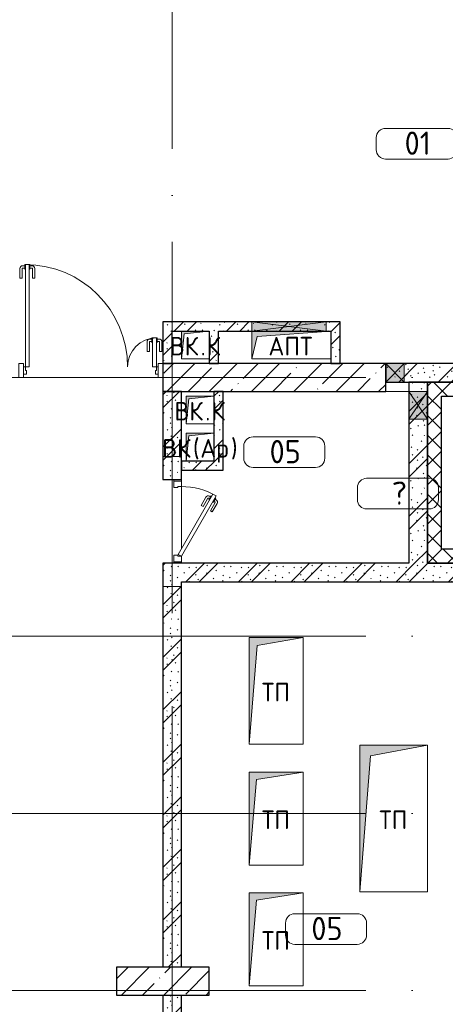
# Model space of a CAD drawing. Header units: millimetres. Extents: x -30540 to 173936, y -11730 to 122288.
# Tile 77 of 116: x 98013 to 102597, y 23200 to 33803. Entities that reach past the tile are written whole.
import ezdxf

# ---------------------------------------------------------------- set-up
doc = ezdxf.new("R2010")
doc.units = ezdxf.units.MM
doc.linetypes.add('3_ Штрих_ 1 х 1 мм', pattern=[400, 200, -200])
doc.linetypes.add('ADSK_Линия сетки', pattern=[5000, 4000, -500, 0, -500])
for name, color, linetype, lineweight in [('A-____-NOTE-TEXT', 7, 'Continuous', 18), ('A-AREA-____-IDEN', 7, 'Continuous', 9), ('A-DOOR-____-MCUT', 7, 'Continuous', 9), ('A-DOOR-____-OTLN', 7, 'Continuous', 18), ('A-DOOR-FRAM-MCUT', 7, 'Continuous', 9), ('A-FLOR-____-OTLN', 7, 'Continuous', 18), ('A-GLAZ-____-MCUT', 7, 'Continuous', 9), ('A-GLAZ-____-OTLN', 7, 'Continuous', 18), ('A-GLAZ-CWMG-MCUT', 7, 'Continuous', 9), ('A-GLAZ-CWMG-OTLN', 7, 'Continuous', 18), ('A-WALL-____-MCUT', 7, 'Continuous', 40), ('A-WALL-____-PATT', 7, 'Continuous', 40), ('I-WALL-____-MCUT', 7, 'Continuous', 40), ('M-EQPM-____-OTLN', 7, 'Continuous', 18), ('S-BEAM-____-OTLN', 7, 'Continuous', 18), ('S-COLS-____-MCUT', 7, 'Continuous', 40), ('S-COLS-____-OTLN', 7, 'Continuous', 18), ('S-GRID-____-OTLN', 7, 'Continuous', 9)]:
    doc.layers.add(name, color=color, linetype=linetype, lineweight=lineweight)
doc.styles.add('GOST Common', font='GOST_Common.ttf', dxfattribs={"height": 200})
doc.styles.add('GOST Common_4', font='GOST_Common.ttf', dxfattribs={"height": 250})
pattern_1 = [(135, (300.56, 377.28), (-565.6854, 6e-14), [10, -790]), (135, (349.8, 474.73), (-565.6854, 6e-14), [10, -790]), (135, (423.93, 473.06), (-565.6854, 6e-14), [10, -790]), (135, (229.92, 447.9), (-565.6854, 6e-14), [10, -790]), (135, (155.08, 447.9), (-565.6854, 6e-14), [10, -790]), (135, (114.9, 369.03), (-565.6854, 6e-14), [10, -790]), (135, (132.43, 285.8), (-565.6854, 6e-14), [10, -790]), (135, (214.66, 322), (-565.6854, 6e-14), [10, -790]), (135, (198.16, 261.88), (-565.6854, 6e-14), [10, -790]), (135, (45.2, 272.9), (-565.6854, 6e-14), [10, -790]), (135, (42.32, 336.16), (-565.6854, 6e-14), [10, -790]), (135, (92.26, 192.24), (-565.6854, 6e-14), [10, -790]), (135, (7.07, 149.2), (-565.6854, 6e-14), [10, -790]), (135, (80.6, 95.1), (-565.6854, 6e-14), [10, -790]), (135, (79.53, 36.94), (-565.6854, 6e-14), [10, -790]), (135, (153.87, 74.56), (-565.6854, 6e-14), [10, -790]), (135, (228.35, 124.8), (-565.6854, 6e-14), [10, -790]), (135, (279.75, 180.4), (-565.6854, 6e-14), [10, -790]), (135, (282.9, 31.63), (-565.6854, 6e-14), [10, -790]), (135, (377.38, 53.45), (-565.6854, 6e-14), [10, -790]), (135, (352.28, 102.7), (-565.6854, 6e-14), [10, -790]), (135, (354.05, 0), (-565.6854, 6e-14), [10, -790]), (135, (553.23, 16.45), (-565.6854, 6e-14), [10, -790]), (135, (542.38, 63.45), (-565.6854, 6e-14), [10, -790]), (135, (536.58, 239.3), (-565.6854, 6e-14), [10, -790]), (135, (475.85, 203.9), (-565.6854, 6e-14), [10, -790]), (135, (475.85, 316.54), (-565.6854, 6e-14), [10, -790]), (135, (520.8, 408.7), (-565.6854, 6e-14), [10, -790]), (135, (551.1, 470.8), (-565.6854, 6e-14), [10, -790]), (135, (235.25, 537.93), (-565.6854, 6e-14), [10, -790]), (135, (407.25, 547.65), (-565.6854, 6e-14), [10, -790]), (135, (94.5, 558.6), (-565.6854, 6e-14), [10, -790]), (135, (46.4, 532.3), (-565.6854, 6e-14), [10, -790]), (135, (85.56, 465.04), (-565.6854, 6e-14), [10, -790]), (135, (355.53, 181.14), (-565.6854, 6e-14), [10, -790]), (135, (362.23, 243.6), (-565.6854, 6e-14), [10, -790]), (135, (413.45, 344.1), (-565.6854, 6e-14), [10, -790]), (135, (286.3, 273.25), (-565.6854, 6e-14), [10, -790]), (135, (423.02, 263.72), (-565.6854, 6e-14), [10, -790]), (135, (162.94, 190.2), (-565.6854, 6e-14), [10, -790]), (135, (470.25, 120.93), (-565.6854, 6e-14), [10, -790]), (135, (484.48, 9.78), (-565.6854, 6e-14), [10, -790]), (45, (0, 212.13), (-565.6854, 0), []), (45, (212.13, 0), (-565.6854, 0), []), (45, (353.55, 0), (-565.6854, 0), []), (45, (0, 353.55), (-565.6854, 0), [])]
pattern_2 = [(45, (0, 0), (-106.06602, 106.06602), []), (135, (0, 0), (-106.06602, -106.06602), [])]

# ---------------------------------------------------------------- blocks, each defined once
blk = doc.blocks.new('КР_Колонна_ЖБ_Прямоугольная - 300x1000h_B40-2134363-01 ЭМ')
at = {"layer": 'S-COLS-____-OTLN', "lineweight": 5, "true_color": 0xcccccc}
h = blk.add_hatch(dxfattribs=at)
h.set_pattern_fill('FP_103', color=254, style=0, pattern_type=2)
h.set_pattern_definition([(315, (-23450, 99555.3), (228.0985, 228.0985), []), (315, (-23450, 99327.2), (228.0985, 228.0985), [403.225, -80.645, 6.706, -73.939])])
h.paths.add_polyline_path([(-150, -500), (150, -500), (150, 500), (-150, 500)])
at = {"layer": 'S-COLS-____-MCUT', "color": 254, "lineweight": 30, "true_color": 0xcccccc}
for p, q in [((150, 500), (-150, 500)), ((-150, 500), (-150, -500)), ((150, -500), (150, 500)), ((-150, -500), (150, -500))]:
    blk.add_line(p, q, dxfattribs=at)
blk = doc.blocks.new('АР_Дверь однопольная - 900х2100h_900__Глухая_1 эт_Су-4128795-01 ЭМ')
at = {"layer": 'A-DOOR-____-MCUT', "color": 254, "lineweight": 15, "true_color": 0xcccccc}
for p, q in [((-275, 475), (-295, 440)), ((-295, 440), (355, 65)), ((375, 100), (-275, 475)), ((355, 65), (375, 100))]:
    blk.add_line(p, q, dxfattribs=at)
at = {"layer": 'A-DOOR-____-OTLN', "color": 254, "lineweight": 5, "true_color": 0xcccccc}
for p, q in [((-273, 428), (-277, 421)), ((-253, 463), (-249, 469)), ((-249, 469), (-206, 444)), ((-238, 463), (-232, 474)), ((-216, 451), (-210, 461)), ((-206, 444), (-210, 438)), ((-115, 412), (-204, 463)), ((-102, 433), (-191, 485)), ((-115, 412), (-102, 433)), ((-277, 421), (-234, 396)), ((-266, 415), (-272, 404)), ((-172, 312), (-261, 363)), ((-244, 402), (-250, 392)), ((-160, 334), (-249, 385)), ((-234, 396), (-230, 403)), ((-160, 334), (-172, 312))]:
    blk.add_line(p, q, dxfattribs=at)
at = {"layer": 'A-DOOR-____-OTLN', "color": 254, "lineweight": 13, "true_color": 0xcccccc}
blk.add_arc((375, 100), 750, 150, 180, dxfattribs=at)
at = {"layer": 'A-DOOR-____-OTLN', "color": 254, "lineweight": 5, "true_color": 0xcccccc}
for centre, radius, start, end in [((-206, 459), 30, 60, 150), ((-206, 459), 4.99, 60, 150), ((-246, 389), 30, 150, 240), ((-246, 389), 4.99, 150, 240)]:
    blk.add_arc(centre, radius, start, end, dxfattribs=at)
at = {"layer": 'A-DOOR-FRAM-MCUT', "color": 254, "lineweight": 15, "true_color": 0xcccccc}
for p, q in [((-435, 100), (-450, 100)), ((-435, 20), (-450, 20)), ((-375, 100), (-435, 100)), ((-435, 100), (-435, 20)), ((-435, 20), (-365, 20)), ((-375, 60), (-375, 100)), ((-365, 60), (-375, 60)), ((-365, 20), (-365, 60)), ((375, 60), (365, 60)), ((365, 60), (365, 20)), ((365, 20), (435, 20)), ((435, 100), (375, 100)), ((375, 100), (375, 60)), ((435, 20), (435, 100)), ((435, 100), (450, 100)), ((435, 20), (450, 20))]:
    blk.add_line(p, q, dxfattribs=at)
blk = doc.blocks.new('АР_Отверстие прямоугольное - ОВВ-4138124-01 ЭМ')
at = {"layer": 'A-GLAZ-____-OTLN', "lineweight": 13, "true_color": 0xf9f9f9}
blk.add_hatch(color=7, dxfattribs=at).paths.add_polyline_path([(275, -100), (275, 100), (-25, 100), (-25, -100)])
at = {"layer": 'A-GLAZ-____-MCUT', "color": 254, "lineweight": 15, "true_color": 0xcccccc}
for p, q in [((-25, 100), (-25, -100)), ((275, 100), (275, -100))]:
    blk.add_line(p, q, dxfattribs=at)
at = {"layer": 'A-GLAZ-____-OTLN', "color": 254, "lineweight": 5, "true_color": 0xcccccc}
for p, q in [((275, 100), (-25, -100)), ((-25, 100), (275, -100))]:
    blk.add_line(p, q, dxfattribs=at)
at = {"layer": 'A-GLAZ-____-OTLN', "color": 254, "lineweight": 13, "true_color": 0xcccccc}
for p, q in [((275, 100), (-25, 100)), ((-25, 100), (-25, -100)), ((275, -100), (275, 100)), ((-25, -100), (275, -100))]:
    blk.add_line(p, q, dxfattribs=at)
blk = doc.blocks.new('АР_Отверстие прямоугольное - ОВВ-3151447-01 ЭМ')
at = {"layer": 'A-GLAZ-____-OTLN', "lineweight": 13, "true_color": 0xf9f9f9}
blk.add_hatch(color=7, dxfattribs=at).paths.add_polyline_path([(107, 100), (25, 100), (25, -100), (225, -100), (225, 100)])
at = {"layer": 'A-GLAZ-____-MCUT', "color": 254, "lineweight": 15, "true_color": 0xcccccc}
for p, q in [((25, 100), (25, -100)), ((225, 100), (225, -100))]:
    blk.add_line(p, q, dxfattribs=at)
at = {"layer": 'A-GLAZ-____-OTLN', "color": 254, "lineweight": 5, "true_color": 0xcccccc}
for p, q in [((225, 100), (25, -100)), ((25, 100), (225, -100))]:
    blk.add_line(p, q, dxfattribs=at)
at = {"layer": 'A-GLAZ-____-OTLN', "color": 254, "lineweight": 13, "true_color": 0xcccccc}
for p, q in [((225, 100), (25, 100)), ((25, 100), (25, -100)), ((225, -100), (225, 100)), ((25, -100), (225, -100))]:
    blk.add_line(p, q, dxfattribs=at)
blk = doc.blocks.new('АР_Отверстие прямоугольное - АПТ-4140638-01 ЭМ')
at = {"layer": 'A-GLAZ-____-OTLN', "lineweight": 13, "true_color": 0xf9f9f9}
blk.add_hatch(color=7, dxfattribs=at).paths.add_polyline_path([(-217.5, -50), (525, -50), (525, 50), (-275, 50), (-275, -50)])
at = {"layer": 'A-GLAZ-____-MCUT', "color": 254, "lineweight": 15, "true_color": 0xcccccc}
for p, q in [((-275, 50), (-275, -50)), ((525, 50), (525, -50))]:
    blk.add_line(p, q, dxfattribs=at)
at = {"layer": 'A-GLAZ-____-OTLN', "color": 254, "lineweight": 5, "true_color": 0xcccccc}
for p, q in [((525, 50), (-275, -50)), ((-275, 50), (525, -50))]:
    blk.add_line(p, q, dxfattribs=at)
at = {"layer": 'A-GLAZ-____-OTLN', "color": 254, "lineweight": 13, "true_color": 0xcccccc}
for p, q in [((525, 50), (-275, 50)), ((-275, 50), (-275, -50)), ((525, -50), (525, 50)), ((-275, -50), (525, -50))]:
    blk.add_line(p, q, dxfattribs=at)
blk = doc.blocks.new('АР_Перемычка - 200_Уx2_50x5__250-250-4320550-01 ЭМ')
at = {"layer": 'S-BEAM-____-OTLN', "color": 254, "linetype": '3_ Штрих_ 1 х 1 мм', "lineweight": 15, "true_color": 0xdcdcdc}
for p, q in [((-700, 100), (-700, -100)), ((700, 100), (700, -100)), ((-700, 0), (700, 0))]:
    blk.add_line(p, q, dxfattribs=at)
blk = doc.blocks.new('АР_Дверь_Панель двупольная - АР_Дверь_Панель двупольная_Остекленная 1100_350-4220649-01 ЭМ')
at = {"layer": 'A-DOOR-____-MCUT', "color": 254, "lineweight": 15, "true_color": 0xcccccc}
for p, q in [((-705, 40), (-705, 1140)), ((-705, 1140), (-665, 1140)), ((-665, 1140), (-665, 40)), ((705, 350), (665, 350)), ((665, 350), (665, 40)), ((705, 40), (705, 350)), ((-665, 40), (-705, 40)), ((665, 40), (705, 40))]:
    blk.add_line(p, q, dxfattribs=at)
at = {"layer": 'A-DOOR-____-OTLN', "color": 254, "lineweight": 5, "true_color": 0xcccccc}
for p, q in [((-765, 995), (-765, 1098)), ((-740, 995), (-740, 1098)), ((-713, 1127), (-735, 1127)), ((-713, 1102), (-735, 1102)), ((-713, 1140), (-713, 1090)), ((-705, 1140), (-713, 1140)), ((-713, 1090), (-705, 1090)), ((-665, 1140), (-657, 1140)), ((-657, 1090), (-665, 1090)), ((-657, 1140), (-657, 1090)), ((-657, 1127), (-635, 1127)), ((-657, 1102), (-635, 1102)), ((-630, 995), (-630, 1098)), ((-605, 995), (-605, 1098)), ((-740, 995), (-765, 995)), ((-630, 995), (-605, 995)), ((657, 337), (635, 337)), ((657, 350), (657, 300)), ((665, 350), (657, 350)), ((705, 350), (713, 350)), ((713, 350), (713, 300)), ((713, 337), (735, 337)), ((605, 205), (605, 308)), ((630, 205), (630, 308)), ((657, 312), (635, 312)), ((657, 300), (665, 300)), ((713, 300), (705, 300)), ((713, 312), (735, 312)), ((740, 205), (740, 308)), ((765, 205), (765, 308)), ((630, 205), (605, 205)), ((740, 205), (765, 205))]:
    blk.add_line(p, q, dxfattribs=at)
for centre, radius, start, end in [((-735, 1098), 30, 90, 180), ((-735, 1098), 4.99, 90, 180), ((-635, 1098), 30, 360, 90), ((-635, 1098), 4.99, 0, 90), ((635, 308), 30, 90, 180), ((735, 308), 30, 0, 90), ((635, 308), 4.99, 90, 180), ((735, 308), 4.99, 0, 90)]:
    blk.add_arc(centre, radius, start, end, dxfattribs=at)
at = {"layer": 'A-DOOR-____-OTLN', "color": 254, "lineweight": 13, "true_color": 0xcccccc}
for centre, radius, start, end in [((-705, 40), 1100, 0, 90), ((705, 40), 310, 90, 180)]:
    blk.add_arc(centre, radius, start, end, dxfattribs=at)
at = {"layer": 'A-DOOR-FRAM-MCUT', "color": 254, "lineweight": 15, "true_color": 0xcccccc}
for p, q in [((-725, 40), (-705, 40)), ((-725, -40), (-725, 40)), ((-705, 40), (-705, 0)), ((705, 0), (695, 0)), ((695, 0), (695, -40)), ((725, 40), (705, 40)), ((705, 40), (705, 0)), ((725, -40), (725, 40)), ((-695, -40), (-725, -40)), ((-705, 0), (-695, 0)), ((-695, 0), (-695, -40)), ((695, -40), (725, -40))]:
    blk.add_line(p, q, dxfattribs=at)
blk = doc.blocks.new('Прямоугольный импост - 150Х50-4220674-01 ЭМ')
at = {"layer": 'A-GLAZ-CWMG-MCUT', "color": 254, "lineweight": 15, "true_color": 0xcccccc}
for p, q in [((-50, 75), (0, 75)), ((-50, 40), (-50, 75)), ((0, 75), (0, -75)), ((-50, -75), (-50, -40)), ((0, -75), (-50, -75))]:
    blk.add_line(p, q, dxfattribs=at)
blk = doc.blocks.new('Прямоугольный импост - 150Х50-4220676-01 ЭМ')
at = {"layer": 'A-GLAZ-CWMG-MCUT', "color": 254, "lineweight": 15, "true_color": 0xcccccc}
for p, q in [((0, 75), (-50, 75)), ((-50, 75), (-50, 40)), ((0, -75), (0, 75)), ((-50, -40), (-50, -75)), ((-50, -75), (0, -75))]:
    blk.add_line(p, q, dxfattribs=at)
blk = doc.blocks.new('АР_Канал вертикальный прямоугольный - ВК_К-5750316-01 ЭМ')
at = {"layer": 'M-EQPM-____-OTLN', "lineweight": 13, "true_color": 0xe2e2e2}
blk.add_hatch(color=254, dxfattribs=at).paths.add_polyline_path([(-150, -150), (-120, 120), (150, 150), (-150, 150), (-150, 140)])
at = {"layer": 'M-EQPM-____-OTLN', "color": 253, "lineweight": 13, "true_color": 0xaaaaaa}
for p, q in [((150, 150), (-150, 150)), ((-150, 150), (-150, -150)), ((150, 150), (-150, 150)), ((-150, 150), (-150, -150)), ((-150, -150), (-150, 150)), ((-150, 150), (150, 150)), ((-150, -150), (-120, 120)), ((-150, -150), (-120, 120)), ((-120, 120), (150, 150)), ((-120, 120), (150, 150)), ((150, -150), (150, 150)), ((150, 150), (150, -150)), ((-150, -150), (150, -150)), ((150, -150), (-150, -150))]:
    blk.add_line(p, q, dxfattribs=at)
blk = doc.blocks.new('АР_Канал вертикальный прямоугольный - ВК_Ар_-2774950-01 ЭМ')
at = {"layer": 'M-EQPM-____-OTLN', "lineweight": 13, "true_color": 0xe2e2e2}
blk.add_hatch(color=254, dxfattribs=at).paths.add_polyline_path([(-150, -150), (-120, 120), (150, 150), (-150, 150)])
at = {"layer": 'M-EQPM-____-OTLN', "color": 253, "lineweight": 13, "true_color": 0xaaaaaa}
for p, q in [((150, 150), (-150, 150)), ((-150, 150), (-150, -150)), ((150, 150), (-150, 150)), ((-150, 150), (-150, -150)), ((-150, -150), (-150, 150)), ((-150, 150), (150, 150)), ((-150, -150), (-120, 120)), ((-150, -150), (-120, 120)), ((-120, 120), (150, 150)), ((-120, 120), (150, 150)), ((150, -150), (150, 150)), ((150, 150), (150, -150)), ((-150, -150), (150, -150)), ((150, -150), (-150, -150))]:
    blk.add_line(p, q, dxfattribs=at)
blk = doc.blocks.new('АР_Канал вертикальный прямоугольный - АПТ-3135098-01 ЭМ')
at = {"layer": 'M-EQPM-____-OTLN', "lineweight": 13, "true_color": 0xe2e2e2}
blk.add_hatch(color=254, dxfattribs=at).paths.add_polyline_path([(-425, -150), (-367.5, 92.5), (425, 150), (-425, 150), (-425, -3.9)])
at = {"layer": 'M-EQPM-____-OTLN', "color": 253, "lineweight": 13, "true_color": 0xaaaaaa}
for p, q in [((425, 150), (-425, 150)), ((-425, 150), (-425, -150)), ((425, 150), (-425, 150)), ((-425, 150), (-425, -150)), ((-425, -150), (-425, 150)), ((-425, 150), (425, 150)), ((-367.5, 92.5), (425, 150)), ((-367.5, 92.5), (425, 150)), ((425, -150), (425, 150)), ((425, 150), (425, -150)), ((-425, -150), (-367.5, 92.5)), ((-425, -150), (-367.5, 92.5)), ((-425, -150), (425, -150)), ((425, -150), (-425, -150))]:
    blk.add_line(p, q, dxfattribs=at)
blk = doc.blocks.new('АР_Канал вертикальный прямоугольный - ТП-4229467-01 ЭМ')
at = {"layer": 'M-EQPM-____-OTLN', "lineweight": 13, "true_color": 0xe2e2e2}
blk.add_hatch(color=254, dxfattribs=at).paths.add_polyline_path([(-290, -575), (-203.5, 488.5), (290, 575), (-290, 575)])
at = {"layer": 'M-EQPM-____-OTLN', "color": 253, "lineweight": 13, "true_color": 0xaaaaaa}
for p, q in [((290, 575), (-290, 575)), ((-290, 575), (-290, -575)), ((290, 575), (-290, 575)), ((-290, 575), (-290, -575)), ((-290, -575), (-290, 575)), ((-290, 575), (290, 575)), ((-203.5, 488.5), (290, 575)), ((-203.5, 488.5), (290, 575)), ((290, -575), (290, 575)), ((290, 575), (290, -575)), ((-290, -575), (-203.5, 488.5)), ((-290, -575), (-203.5, 488.5)), ((-290, -575), (290, -575)), ((290, -575), (-290, -575))]:
    blk.add_line(p, q, dxfattribs=at)
blk = doc.blocks.new('АР_Канал вертикальный прямоугольный - ТП-4229544-01 ЭМ')
at = {"layer": 'M-EQPM-____-OTLN', "lineweight": 13, "true_color": 0xe2e2e2}
blk.add_hatch(color=254, dxfattribs=at).paths.add_polyline_path([(-290, -500), (-211, 421), (290, 500), (-290, 500)])
at = {"layer": 'M-EQPM-____-OTLN', "color": 253, "lineweight": 13, "true_color": 0xaaaaaa}
for p, q in [((290, 500), (-290, 500)), ((-290, 500), (-290, -500)), ((290, 500), (-290, 500)), ((-290, 500), (-290, -500)), ((-290, -500), (-290, 500)), ((-290, 500), (290, 500)), ((-211, 421), (290, 500)), ((-211, 421), (290, 500)), ((290, -500), (290, 500)), ((290, 500), (290, -500)), ((-290, -500), (-211, 421)), ((-290, -500), (-211, 421)), ((-290, -500), (290, -500)), ((290, -500), (-290, -500))]:
    blk.add_line(p, q, dxfattribs=at)
blk = doc.blocks.new('АР_Канал вертикальный прямоугольный - ТП-4229658-01 ЭМ')
at = {"layer": 'M-EQPM-____-OTLN', "lineweight": 13, "true_color": 0xe2e2e2}
blk.add_hatch(color=254, dxfattribs=at).paths.add_polyline_path([(-365, -790), (-249.5, 674.5), (365, 790), (-365, 790), (-365, -686.5)])
at = {"layer": 'M-EQPM-____-OTLN', "color": 253, "lineweight": 13, "true_color": 0xaaaaaa}
for p, q in [((365, 790), (-365, 790)), ((-365, 790), (-365, -790)), ((365, 790), (-365, 790)), ((-365, 790), (-365, -790)), ((-365, -790), (-365, 790)), ((-365, 790), (365, 790)), ((-249.5, 674.5), (365, 790)), ((-249.5, 674.5), (365, 790)), ((365, -790), (365, 790)), ((365, 790), (365, -790)), ((-365, -790), (-249.5, 674.5)), ((-365, -790), (-249.5, 674.5)), ((-365, -790), (365, -790)), ((365, -790), (-365, -790))]:
    blk.add_line(p, q, dxfattribs=at)
blk = doc.blocks.new('Наметкина 10_РД_АР_К4_отсоединено_rvt-1-01 ЭМ')
at = {"layer": 'A-WALL-____-PATT', "lineweight": 5, "true_color": 0xcccccc}
h = blk.add_hatch(dxfattribs=at)
h.set_pattern_fill('FP_105', color=254, style=0, pattern_type=2)
h.set_pattern_definition(pattern_1)
h.paths.add_polyline_path([(99655, 30450), (101465, 30450), (101465, 30550), (99555, 30550), (99555, 30450)])
h = blk.add_hatch(dxfattribs=at)
h.set_pattern_fill('FP_105', color=254, style=0, pattern_type=2)
h.set_pattern_definition(pattern_1)
h.paths.add_polyline_path([(99655, 30100), (99655, 30450), (99555, 30450), (99555, 30100)])
h = blk.add_hatch(dxfattribs=at)
h.set_pattern_fill('FP_105', color=254, style=0, pattern_type=2)
h.set_pattern_definition(pattern_1)
h.paths.add_polyline_path([(100155, 30100), (100155, 30450), (100055, 30450), (100055, 30100)])
h = blk.add_hatch(dxfattribs=at)
h.set_pattern_fill('FP_105', color=254, style=0, pattern_type=2)
h.set_pattern_definition(pattern_1)
h.paths.add_polyline_path([(101365, 30100), (101465, 30100), (101465, 30450), (101365, 30450), (101365, 30296)])
h = blk.add_hatch(dxfattribs=at)
h.set_pattern_fill('FP_105', color=254, style=0, pattern_type=2)
h.set_pattern_definition(pattern_1)
h.paths.add_polyline_path([(105605, 29900), (105605, 30100), (101955, 30100), (101955, 29900), (104114, 29900)])
h = blk.add_hatch(dxfattribs=at)
h.set_pattern_fill('FP_105', color=254, style=0, pattern_type=2)
h.set_pattern_definition(pattern_1)
h.paths.add_polyline_path([(102205, 27950), (102405, 27950), (102405, 29900), (102205, 29900), (102205, 28850)])
h = blk.add_hatch(dxfattribs=at)
h.set_pattern_fill('FP_107', color=254, style=0, pattern_type=2)
h.set_pattern_definition(pattern_2)
h.paths.add_polyline_path([(103055, 29750), (103055, 29900), (102405, 29900), (102405, 29750), (102555, 29750)])
h = blk.add_hatch(dxfattribs=at)
h.set_pattern_fill('FP_105', color=254, style=0, pattern_type=2)
h.set_pattern_definition(pattern_1)
h.paths.add_polyline_path([(99555, 23600), (99755, 23600), (99755, 27950), (99555, 27950), (99555, 24514)])
h.paths.add_polyline_path([(99555, 28850), (99755, 28850), (99755, 29800), (99555, 29800), (99555, 28850)])
h = blk.add_hatch(dxfattribs=at)
h.set_pattern_fill('FP_105', color=254, style=0, pattern_type=2)
h.set_pattern_definition(pattern_1)
h.paths.add_polyline_path([(100205, 29050), (100205, 29800), (100105, 29800), (100105, 29050)])
h = blk.add_hatch(dxfattribs=at)
h.set_pattern_fill('FP_107', color=254, style=0, pattern_type=2)
h.set_pattern_definition(pattern_2)
h.paths.add_polyline_path([(102555, 28100), (102555, 29750), (102405, 29750), (102405, 28100)])
h = blk.add_hatch(dxfattribs=at)
h.set_pattern_fill('FP_105', color=254, style=0, pattern_type=2)
h.set_pattern_definition(pattern_1)
h.paths.add_polyline_path([(100205, 28950), (100205, 29050), (99755, 29050), (99755, 28950), (100034, 28950)])
h = blk.add_hatch(dxfattribs=at)
h.set_pattern_fill('FP_107', color=254, style=0, pattern_type=2)
h.set_pattern_definition(pattern_2)
h.paths.add_polyline_path([(103055, 27950), (103175, 27950), (103175, 28100), (102405, 28100), (102405, 27950), (102841, 27950)])
h = blk.add_hatch(dxfattribs=at)
h.set_pattern_fill('FP_105', color=254, style=0, pattern_type=2)
h.set_pattern_definition(pattern_1)
h.paths.add_polyline_path([(102841, 27750), (103055, 27750), (103055, 27950), (99755, 27950), (99755, 27750), (102074, 27750)])
h = blk.add_hatch(dxfattribs=at)
h.set_pattern_fill('FP_105', color=254, style=0, pattern_type=2)
h.set_pattern_definition(pattern_1)
h.paths.add_polyline_path([(99555, 22250), (99755, 22250), (99755, 23300), (99555, 23300)])
at = {"layer": 'S-COLS-____-OTLN', "lineweight": 5, "true_color": 0xcccccc}
h = blk.add_hatch(dxfattribs=at)
h.set_pattern_fill('FP_88', color=254, style=0, pattern_type=2)
h.set_pattern_definition([(45, (0, 0), (-228.0985, 228.0985), []), (45, (228.1, 0), (-228.0985, 228.0985), [403.225, -80.645, 6.706, -73.939])])
h.paths.add_polyline_path([(100034, 29800), (101955, 29800), (101955, 30100), (99555, 30100), (99555, 29800)])
at = {"layer": 'A-FLOR-____-OTLN', "color": 254, "lineweight": 13, "true_color": 0xcccccc}
for p, q in [((99505, 29950), (98055, 29950)), ((98055, 29950), (99505, 29950)), ((102205, 29800), (101955, 29800)), ((99755, 28835), (99755, 28850)), ((99755, 28850), (99755, 28835)), ((99755, 28105), (99755, 28775)), ((99755, 28775), (99755, 28105)), ((99755, 27950), (99755, 27965)), ((99755, 27965), (99755, 27950)), ((100055, 23600), (100055, 23300))]:
    blk.add_line(p, q, dxfattribs=at)
at = {"layer": 'A-WALL-____-MCUT', "color": 254, "lineweight": 30, "true_color": 0xcccccc}
for p, q in [((103055, 29900), (102405, 29900)), ((102405, 29900), (102405, 29800)), ((102405, 29800), (102405, 29750)), ((102405, 29750), (102405, 29500)), ((102555, 28100), (102555, 29750)), ((102555, 29750), (103055, 29750)), ((102405, 29500), (102405, 28100)), ((102405, 28100), (102405, 27950)), ((103055, 28100), (102555, 28100)), ((102405, 27950), (102841, 27950))]:
    blk.add_line(p, q, dxfattribs=at)
at = {"layer": 'I-WALL-____-MCUT', "color": 254, "lineweight": 30, "true_color": 0xcccccc}
for p, q in [((100515, 30550), (99555, 30550)), ((99555, 30550), (99555, 30450)), ((101315, 30550), (100515, 30550)), ((101465, 30550), (101315, 30550)), ((101465, 30450), (101465, 30550)), ((99555, 30450), (99555, 30100)), ((99655, 30450), (100055, 30450)), ((99655, 30100), (99655, 30450)), ((100055, 30450), (100055, 30100)), ((100155, 30100), (100155, 30450)), ((100155, 30450), (100515, 30450)), ((100515, 30450), (101315, 30450)), ((101315, 30450), (101365, 30450)), ((101365, 30450), (101365, 30100)), ((101465, 30100), (101465, 30450)), ((99555, 30100), (99655, 30100)), ((100055, 30100), (100155, 30100)), ((101365, 30100), (101465, 30100)), ((102155, 30100), (101955, 30100)), ((101955, 30100), (101955, 29900)), ((102975, 30100), (102155, 30100)), ((101955, 29900), (102155, 29900)), ((102155, 29900), (105605, 29900)), ((102205, 29900), (102205, 29800)), ((102405, 29900), (102205, 29900)), ((102405, 29800), (102405, 29900)), ((99555, 29800), (99555, 28850)), ((99755, 29800), (99555, 29800)), ((99755, 28850), (99755, 29800)), ((100205, 29800), (100105, 29800)), ((100105, 29800), (100105, 29050)), ((100205, 29050), (100205, 29800)), ((102205, 29800), (102205, 29500)), ((102405, 29500), (102405, 29800)), ((102205, 29500), (102205, 27950)), ((102405, 27950), (102405, 29500)), ((100105, 29050), (99755, 29050)), ((99755, 29050), (99755, 28950)), ((99755, 28950), (100205, 28950)), ((100205, 28950), (100205, 29050)), ((99555, 28850), (99755, 28850)), ((99555, 27950), (99555, 23600)), ((99755, 27950), (99555, 27950)), ((102205, 27950), (99755, 27950)), ((102841, 27950), (102405, 27950)), ((99755, 23600), (99755, 27750)), ((99755, 27750), (103055, 27750)), ((99555, 23300), (99555, 22250)), ((99755, 22250), (99755, 23300))]:
    blk.add_line(p, q, dxfattribs=at)
at = {"layer": 'S-COLS-____-MCUT', "color": 254, "lineweight": 30, "true_color": 0xcccccc}
for p, q in [((101955, 30100), (99555, 30100)), ((99555, 30100), (99555, 29800)), ((101955, 29900), (101955, 30100)), ((101955, 29800), (101955, 29900)), ((99555, 29800), (101955, 29800))]:
    blk.add_line(p, q, dxfattribs=at)
at = {"layer": 'A-DOOR-____-OTLN', "color": 254, "lineweight": 13, "true_color": 0xcccccc}
blk.add_blockref('АР_Дверь_Панель двупольная - АР_Дверь_Панель двупольная_Остекленная 1100_350-4220649-01 ЭМ', (98780, 30025), dxfattribs=at)
at = {"layer": 'A-DOOR-____-OTLN', "color": 254, "lineweight": 13, "true_color": 0xcccccc, "rotation": 269.9999999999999}
blk.add_blockref('АР_Дверь однопольная - 900х2100h_900__Глухая_1 эт_Су-4128795-01 ЭМ', (99655, 28400), dxfattribs=at)
at = {"layer": 'A-GLAZ-____-OTLN', "color": 254, "lineweight": 13, "true_color": 0xcccccc}
blk.add_blockref('АР_Отверстие прямоугольное - АПТ-4140638-01 ЭМ', (100790, 30500), dxfattribs=at)
for name, p, rotation in [('АР_Отверстие прямоугольное - ОВВ-3151447-01 ЭМ', (102180, 30000), 180), ('АР_Отверстие прямоугольное - ОВВ-4138124-01 ЭМ', (102305, 29775), 269.9999999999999)]:
    blk.add_blockref(name, p, dxfattribs=dict(at, rotation=rotation))
at = {"layer": 'A-GLAZ-CWMG-OTLN', "color": 254, "lineweight": 13, "true_color": 0xcccccc, "extrusion": (0, 0, -1)}
blk.add_blockref('Прямоугольный импост - 150Х50-4220674-01 ЭМ', (-98005, 30025), dxfattribs=at)
at = {"layer": 'A-GLAZ-CWMG-OTLN', "color": 254, "lineweight": 13, "true_color": 0xcccccc}
blk.add_blockref('Прямоугольный импост - 150Х50-4220676-01 ЭМ', (99555, 30025), dxfattribs=at)
at = {"layer": 'M-EQPM-____-OTLN', "color": 253, "lineweight": 5, "true_color": 0xaaaaaa}
for name, p in [('АР_Канал вертикальный прямоугольный - ВК_К-5750316-01 ЭМ', (99905, 30300)), ('АР_Канал вертикальный прямоугольный - АПТ-3135098-01 ЭМ', (100940, 30300)), ('АР_Канал вертикальный прямоугольный - ВК_К-5750316-01 ЭМ', (99955, 29600)), ('АР_Канал вертикальный прямоугольный - ВК_Ар_-2774950-01 ЭМ', (99955, 29200)), ('АР_Канал вертикальный прямоугольный - ТП-4229467-01 ЭМ', (100775, 26575)), ('АР_Канал вертикальный прямоугольный - ТП-4229658-01 ЭМ', (102040, 25200)), ('АР_Канал вертикальный прямоугольный - ТП-4229544-01 ЭМ', (100775, 25200)), ('АР_Канал вертикальный прямоугольный - ТП-4229544-01 ЭМ', (100775, 23900))]:
    blk.add_blockref(name, p, dxfattribs=at)
at = {"layer": 'S-BEAM-____-OTLN', "color": 254, "lineweight": 13, "true_color": 0xcccccc, "rotation": 269.9999999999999}
blk.add_blockref('АР_Перемычка - 200_Уx2_50x5__250-250-4320550-01 ЭМ', (99655, 28400), dxfattribs=at)
at = {"layer": 'S-COLS-____-OTLN', "color": 254, "lineweight": 13, "true_color": 0xcccccc, "rotation": 89.9999999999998}
blk.add_blockref('КР_Колонна_ЖБ_Прямоугольная - 300x1000h_B40-2134363-01 ЭМ', (99555, 23450), dxfattribs=at)
at = {"layer": 'A-____-NOTE-TEXT', "color": 253, "lineweight": 5, "true_color": 0xaaaaaa, "char_height": 200, "attachment_point": 1, "style": 'GOST Common'}
for s, insert, width in [('ВК', (99630, 30387), 400.84), ('\\fGOST Common|b0|i0|c204|p34|;К', (100027, 30387), 192.4), ('АПТ', (100692, 30387), 609.28), ('\\fGOST Common|b0|i0|c204|p34|;.', (99961, 30387), 80.17), ('ВК', (99680, 29687), 400.84), ('\\fGOST Common|b0|i0|c204|p34|;К', (100077, 29687), 192.4), ('\\fGOST Common|b0|i0|c204|p34|;.', (100011, 29687), 80.17), ('ВК', (99548, 29287), 400.84), ('\\fGOST Common|b0|i0|c204|p34|;(', (99879, 29287), 96.2), ('Ар', (99958, 29287), 400.84), ('\\fGOST Common|b0|i0|c204|p34|;)', (100289, 29287), 96.2), ('ТП', (100620, 26662), 384.81), ('ТП', (100620, 25287), 384.81), ('ТП', (101885, 25287), 384.81), ('ТП', (100620, 23987), 384.81)]:
    blk.add_mtext(s, dxfattribs=dict(at, insert=insert, width=width))
blk = doc.blocks.new('Марка помещения 2 - Марка помещения 2-1605974-01 ЭМ')
at = {"layer": 'A-AREA-____-IDEN', "color": 253, "true_color": 0xaaaaaa}
for p, q in [((-1.797, 0.841), (1.569, 0.841)), ((-2.297, -0.309), (-2.297, 0.341)), ((2.069, 0.341), (2.069, -0.309)), ((1.569, -0.809), (-1.797, -0.809))]:
    blk.add_line(p, q, dxfattribs=at)
for centre, start, end in [((-1.797, 0.341), 90, 180), ((1.569, 0.341), 0, 90), ((-1.797, -0.309), 180, 270), ((1.569, -0.309), 270, 360)]:
    blk.add_arc(centre, 0.5, start, end, dxfattribs=at)

msp = doc.modelspace()

# ---------------------------------------------------------------- linework, layer by layer
at = {"layer": 'S-GRID-____-OTLN', "color": 253, "linetype": 'ADSK_Линия сетки', "true_color": 0xaaaaaa}
for p, q in [((99655.3, -7590.4), (99655.3, 56550)), ((111741.6, 29950), (78589.2, 29950)), ((111741.6, 27165), (78589.2, 27165)), ((111741.6, 25255), (78589.2, 25255)), ((111741.6, 23350), (78589.2, 23350))]:
    msp.add_line(p, q, dxfattribs=at)

# ---------------------------------------------------------------- block references
at = {"lineweight": 5}
msp.add_blockref('Наметкина 10_РД_АР_К4_отсоединено_rvt-1-01 ЭМ', (0, 0), dxfattribs=at)
at = {"layer": 'A-AREA-____-IDEN', "color": 253, "true_color": 0xaaaaaa, "xscale": 199.9999999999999, "yscale": 199.9999999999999, "zscale": 199.9999999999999}
for p in [(102313, 32464.2), (100885.9, 29142.3), (102109.4, 28695.6), (101335.4, 24007.2)]:
    msp.add_blockref('Марка помещения 2 - Марка помещения 2-1605974-01 ЭМ', p, dxfattribs=at)

# ---------------------------------------------------------------- texts
at = {"layer": 'A-AREA-____-IDEN', "color": 253, "true_color": 0xaaaaaa, "char_height": 250, "attachment_point": 1, "style": 'GOST Common_4'}
for s, insert, width in [('01', (102158.5, 32597.9), 384.81), ('05', (100704.4, 29276.1), 448.945), ('\\fGOST Common|b0|i0|c204|p34|;?', (102020.9, 28829.4), 224.472), ('05', (101153.9, 24140.9), 448.945)]:
    msp.add_mtext(s, dxfattribs=dict(at, insert=insert, width=width))

doc.saveas('drawing.dxf')
